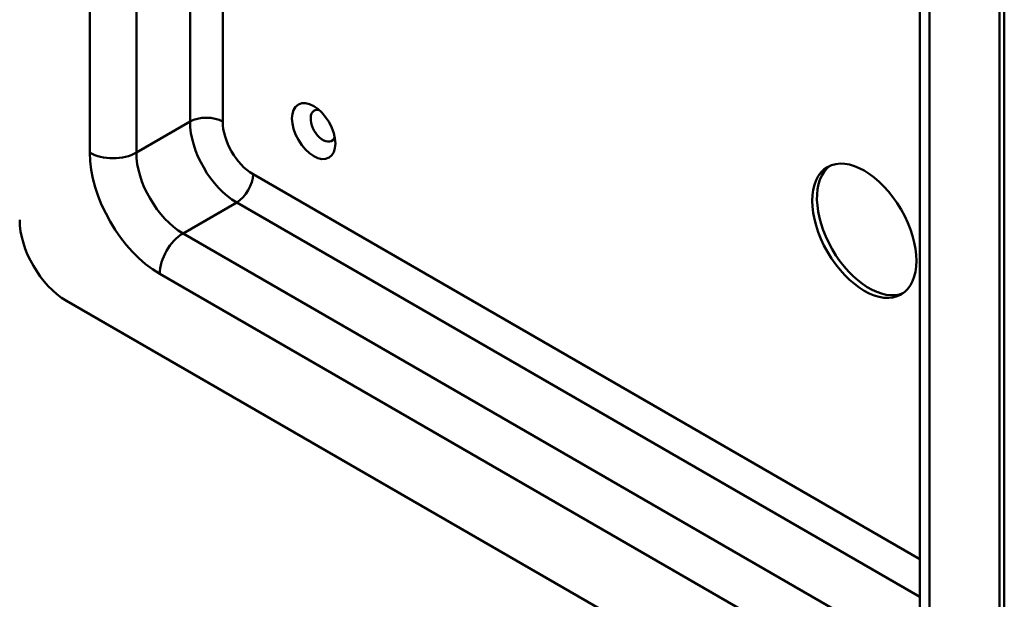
# Model space of a CAD drawing. Header units: millimetres. Extents: x 20 to 833, y 20 to 574.
# Tile 2 of 9: x 176 to 235, y 55 to 91. Entities that reach past the tile are written whole.
import ezdxf

# ---------------------------------------------------------------- set-up
doc = ezdxf.new("R2010")
doc.units = ezdxf.units.MM
doc.header["$LTSCALE"] = 2
doc.layers.add('Sichtbare Kanten(DIN)', color=7, linetype='Continuous', lineweight=50)
doc.layers.add('Sichtbare tangentiale Kanten(DIN)', color=7, linetype='Continuous', lineweight=50)

msp = doc.modelspace()

# ---------------------------------------------------------------- linework, layer by layer
at = {"layer": 'Sichtbare Kanten(DIN)'}
for p, q in [((235.1945, 44.0694), (235.1945, 125.7191)), ((235.4773, 44.2327), (235.4773, 125.8824)), ((230.366, 53.8674), (230.366, 122.4531)), ((178.6259, 73.4633), (232.366, 42.4364))]:
    msp.add_line(p, q, dxfattribs=at)
for centre, major_axis in [((193.6166, 83.7511), (-0.93, 1.6108)), ((226.992, 77.7091), (-2.23, 3.8625))]:
    msp.add_ellipse(centre, major_axis=major_axis, ratio=0.5773503, dxfattribs=at)
for centre, major_axis, start_param, end_param in [((194.1823, 84.0777), (-0.53, 0.918), 5.8272815, 9.8806818), ((227.2749, 77.8724), (-2.23, 3.8625), 0.0634602, 3.0781324), ((178.6259, 76.7293), (-2, 3.4641), 0.7853982, 2.3561945)]:
    msp.add_ellipse(centre, major_axis=major_axis, ratio=0.5773503, start_param=start_param, end_param=end_param, dxfattribs=at)
at = {"layer": 'Sichtbare tangentiale Kanten(DIN)'}
for p, q in [((180.0401, 82.4448), (180.0401, 151.0305)), ((182.8686, 151.0305), (182.8686, 82.4448)), ((230.9518, 121.6366), (230.9518, 53.0509)), ((186.1213, 84.3227), (186.1213, 108.3852)), ((188.1012, 107.2126), (188.1012, 84.3227)), ((182.8686, 82.4448), (186.1213, 84.3227)), ((189.9396, 81.1384), (230.366, 57.7982)), ((185.697, 77.5458), (188.9497, 79.4237)), ((230.366, 55.512), (188.9497, 79.4237)), ((185.697, 77.5458), (228.1234, 53.0509)), ((226.7092, 50.6014), (184.2828, 75.0963))]:
    msp.add_line(p, q, dxfattribs=at)
for centre, major_axis, start_param, end_param in [((187.1112, 83.7511), (-1.4, 0), 3.9269908, 5.4977871), ((188.9497, 82.6897), (-2, 3.4641), 0.7853982, 2.3561945), ((189.9396, 83.2613), (1.3, -2.2517), 3.9269908, 5.4977871), ((181.4544, 83.2613), (-2, 0), 0.7853982, 2.3561945), ((184.2828, 79.9953), (3, -5.1962), 3.9269908, 5.4977871), ((185.697, 80.8118), (2, -3.4641), 3.9269908, 5.4977871), ((188.9497, 80.5668), (0.7, 1.2124), 3.9269908, 5.4977871), ((185.697, 75.9128), (1, 1.7321), 0.7853982, 2.3561945)]:
    msp.add_ellipse(centre, major_axis=major_axis, ratio=0.5773503, start_param=start_param, end_param=end_param, dxfattribs=at)

doc.saveas('drawing.dxf')
